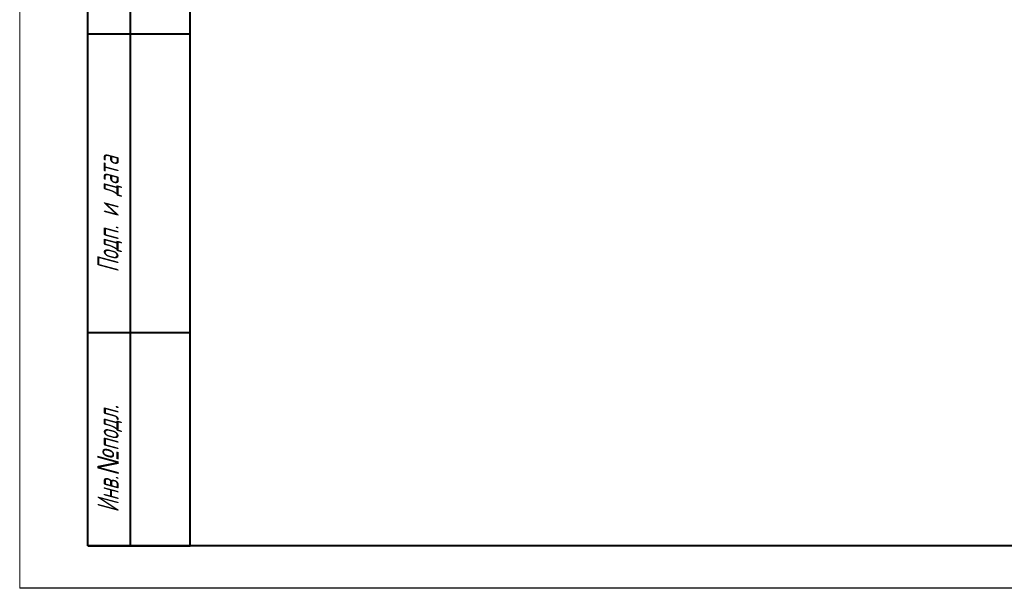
# Model space of a CAD drawing. Header units: millimetres. Extents: x 2171 to 3064, y 1134 to 1531.
# Tile 17 of 43: x 2644 to 2760, y 1134 to 1200. Entities that reach past the tile are written whole.
import ezdxf

# ---------------------------------------------------------------- set-up
doc = ezdxf.new("R2010")
doc.units = ezdxf.units.MM
doc.layers.add('ФОРМАТ', color=7, linetype='Continuous')
doc.styles.add('KTEXTSTYLE', font='GOST_AU.SHX', dxfattribs={"width": 0.96, "height": 5})

msp = doc.modelspace()

# ---------------------------------------------------------------- linework, layer by layer
at = {"layer": 'ФОРМАТ', "lineweight": 0}
msp.add_line((2644.29, 1430.729), (2644.29, 1133.729), dxfattribs=at)
at = {"layer": 'ФОРМАТ', "linetype": 'ByBlock', "lineweight": 40, "ltscale": 5}
for p, q in [((2664.29, 1138.729), (2664.29, 1425.729)), ((3059.29, 1138.729), (2652.29, 1138.729))]:
    msp.add_line(p, q, dxfattribs=at)
at = {"layer": 'ФОРМАТ', "linetype": 'Continuous', "lineweight": 40}
for p, q in [((2652.29, 1138.729), (2652.29, 1283.729)), ((2657.29, 1138.729), (2657.29, 1283.729)), ((2664.29, 1198.729), (2652.29, 1198.729)), ((2652.29, 1163.729), (2664.29, 1163.729)), ((2652.29, 1138.729), (2664.29, 1138.729))]:
    msp.add_line(p, q, dxfattribs=at)
at = {"layer": 'ФОРМАТ', "linetype": 'ByBlock', "ltscale": 5}
msp.add_line((3064.29, 1133.729), (2644.29, 1133.729), dxfattribs=at)

# ---------------------------------------------------------------- texts
at = {"layer": 'ФОРМАТ', "char_height": 2.5, "attachment_point": 1, "rotation": 90, "style": 'KTEXTSTYLE'}
for s, insert in [('{\\Q15;\\W0.8;Подп. и дата}', (2653.41, 1170.788)), ('{\\Q15;\\W0.8;Инв.\\fArial|b0|i0|c204|p34;№\\Fgost_au|c204;подл\\W0.965;.}', (2653.41, 1142.624))]:
    msp.add_mtext(s, dxfattribs=dict(at, insert=insert))

doc.saveas('drawing.dxf')
